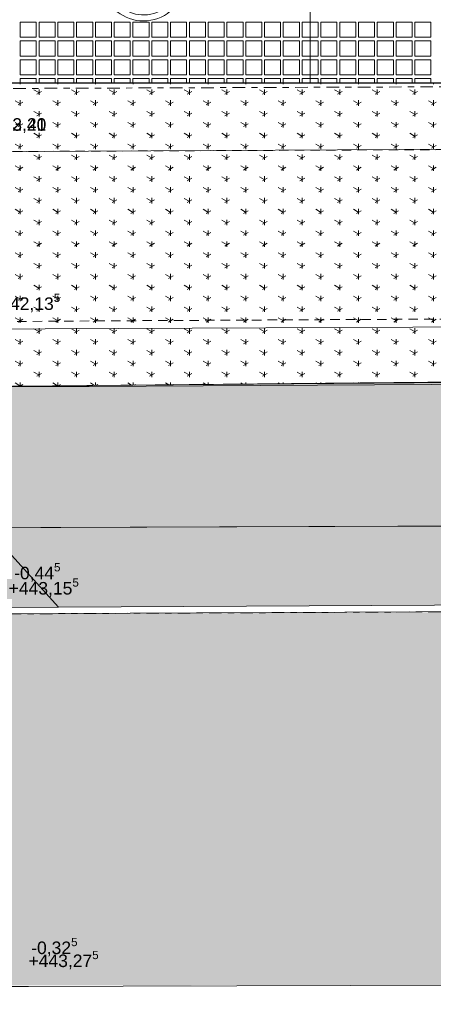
# Model space of a CAD drawing. Header units: metres. Extents: x -167 to 262, y -186 to 508.
# Tile 113 of 256: x 67.52 to 74.13, y 4.05 to 19.76. Entities that reach past the tile are written whole.
import ezdxf

# ---------------------------------------------------------------- set-up
doc = ezdxf.new("R2010")
doc.units = ezdxf.units.M
doc.header["$MEASUREMENT"] = 0
doc.linetypes.add('Raster', pattern=[0.4, 0.2, -0.1, 0, -0.1])
doc.linetypes.add('Strichlinie eng', pattern=[0.23, 0.15, -0.08])
for name, color, linetype in [('60 Auffüllung', 7, 'Continuous'), ('60 Grenzen', 7, 'Continuous'), ('60 Randstein', 7, 'Continuous'), ('60 Stellplätze', 7, 'Continuous'), ('60 Straße Hänle', 7, 'Continuous'), ('70 Kanal', 7, 'Continuous'), ('94 Genehmigungsplanung Bemaßung', 7, 'Continuous')]:
    doc.layers.add(name, color=color, linetype=linetype)
doc.styles.add('ERSTELLTER_STIL_1', font='arial.ttf')
doc.dimstyles.new('ERSTELLTER_STIL__2', dxfattribs={"dimtxt": 0.25, "dimasz": 0.19, "dimexe": 0.18, "dimexo": 0.1, "dimgap": 0, "dimtad": 1, "dimzin": 0, "dimdsep": 46, "dimtxsty": 'ERSTELLTER_STIL_1', "dimblk": 'ARROWHEAD_6', "dimblk1": 'ARROWHEAD_6', "dimblk2": 'ARROWHEAD_6', "dimcen": 0.09, "dimclrd": 7, "dimclre": 7, "dimclrt": 7, "dimazin": 0, "dimtfac": 1, "dimtdec": 4, "dimtmove": 0, "dimatfit": 3, "dimfxl": 1, "dimtolj": 1, "dimtzin": 0, "dimarcsym": 0})
pattern_1 = [(0, (27236.1321, 33357.27905), (0, 0.779422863), [0.04875, -0.40125]), (0, (27236.3571, 33357.66876), (0, 0.779422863), [0.04875, -0.40125]), (60, (27236.1321, 33357.27905), (-0.675, 0.389711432), [0.04875, -0.40125]), (60, (27236.5821, 33357.27905), (-0.675, 0.389711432), [0.04875, -0.40125]), (120, (27236.18084, 33357.27905), (0.675, 0.389711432), [0.04875, -0.40125]), (120, (27236.63084, 33357.27905), (0.675, 0.389711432), [0.04875, -0.40125]), (0, (27236.1321, 33357.35405), (0, 0.15), [0, -0.15, 0, -0.225]), (45, (27236.2071, 33357.35405), (-0.1060660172, 0.1060660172), [0, -0.1125, 0, -0.1875])]

# ---------------------------------------------------------------- blocks, each defined once
blk = doc.blocks.new('*X55', base_point=(27236.132, 33357.279))
at = {"layer": '60 Auffüllung', "color": 253, "linetype": 'Continuous', "lineweight": 18, "true_color": 0xb4b4b4}
for p, q in [((67.789, 19.721), (67.532, 19.721)), ((67.532, 19.721), (67.532, 19.479)), ((67.789, 19.479), (67.789, 19.721)), ((68.089, 19.721), (67.832, 19.721)), ((67.832, 19.721), (67.832, 19.479)), ((68.089, 19.479), (68.089, 19.721)), ((68.389, 19.721), (68.132, 19.721)), ((68.132, 19.721), (68.132, 19.479)), ((68.389, 19.479), (68.389, 19.721)), ((68.689, 19.721), (68.432, 19.721)), ((68.432, 19.721), (68.432, 19.479)), ((68.689, 19.479), (68.689, 19.721)), ((68.989, 19.721), (68.732, 19.721)), ((68.732, 19.721), (68.732, 19.479)), ((68.989, 19.479), (68.989, 19.721)), ((69.289, 19.721), (69.032, 19.721)), ((69.032, 19.721), (69.032, 19.479)), ((69.289, 19.479), (69.289, 19.721)), ((69.589, 19.721), (69.332, 19.721)), ((69.332, 19.721), (69.332, 19.479)), ((69.589, 19.479), (69.589, 19.721)), ((69.889, 19.721), (69.632, 19.721)), ((69.632, 19.721), (69.632, 19.479)), ((69.889, 19.479), (69.889, 19.721)), ((70.189, 19.721), (69.932, 19.721)), ((69.932, 19.721), (69.932, 19.479)), ((70.189, 19.479), (70.189, 19.721)), ((70.489, 19.721), (70.232, 19.721)), ((70.232, 19.721), (70.232, 19.479)), ((70.489, 19.479), (70.489, 19.721)), ((70.789, 19.721), (70.532, 19.721)), ((70.532, 19.721), (70.532, 19.479)), ((70.789, 19.479), (70.789, 19.721)), ((71.089, 19.721), (70.832, 19.721)), ((70.832, 19.721), (70.832, 19.479)), ((71.089, 19.479), (71.089, 19.721)), ((71.389, 19.721), (71.132, 19.721)), ((71.132, 19.721), (71.132, 19.479)), ((71.389, 19.479), (71.389, 19.721)), ((71.689, 19.721), (71.432, 19.721)), ((71.432, 19.721), (71.432, 19.479)), ((71.689, 19.479), (71.689, 19.721)), ((71.989, 19.721), (71.732, 19.721)), ((71.732, 19.721), (71.732, 19.479)), ((71.989, 19.479), (71.989, 19.721)), ((72.289, 19.721), (72.032, 19.721)), ((72.032, 19.721), (72.032, 19.479)), ((72.289, 19.479), (72.289, 19.721)), ((72.589, 19.721), (72.332, 19.721)), ((72.332, 19.721), (72.332, 19.479)), ((72.589, 19.479), (72.589, 19.721)), ((72.889, 19.721), (72.632, 19.721)), ((72.632, 19.721), (72.632, 19.479)), ((72.889, 19.479), (72.889, 19.721)), ((73.189, 19.721), (72.932, 19.721)), ((72.932, 19.721), (72.932, 19.479)), ((73.189, 19.479), (73.189, 19.721)), ((73.489, 19.721), (73.232, 19.721)), ((73.232, 19.721), (73.232, 19.479)), ((73.489, 19.479), (73.489, 19.721)), ((73.789, 19.721), (73.532, 19.721)), ((73.532, 19.721), (73.532, 19.479)), ((73.789, 19.479), (73.789, 19.721)), ((74.089, 19.721), (73.832, 19.721)), ((73.832, 19.721), (73.832, 19.479)), ((74.089, 19.479), (74.089, 19.721)), ((67.532, 19.479), (67.789, 19.479)), ((67.789, 19.421), (67.532, 19.421)), ((67.532, 19.421), (67.532, 19.179)), ((67.789, 19.179), (67.789, 19.421)), ((67.832, 19.479), (68.089, 19.479)), ((68.089, 19.421), (67.832, 19.421)), ((67.832, 19.421), (67.832, 19.179)), ((68.089, 19.179), (68.089, 19.421)), ((68.132, 19.479), (68.389, 19.479)), ((68.389, 19.421), (68.132, 19.421)), ((68.132, 19.421), (68.132, 19.179)), ((68.389, 19.179), (68.389, 19.421)), ((68.432, 19.479), (68.689, 19.479)), ((68.689, 19.421), (68.432, 19.421)), ((68.432, 19.421), (68.432, 19.179)), ((68.689, 19.179), (68.689, 19.421)), ((68.732, 19.479), (68.989, 19.479)), ((68.989, 19.421), (68.732, 19.421)), ((68.732, 19.421), (68.732, 19.179)), ((68.989, 19.179), (68.989, 19.421)), ((69.032, 19.479), (69.289, 19.479)), ((69.289, 19.421), (69.032, 19.421)), ((69.032, 19.421), (69.032, 19.179)), ((69.289, 19.179), (69.289, 19.421)), ((69.332, 19.479), (69.589, 19.479)), ((69.589, 19.421), (69.332, 19.421)), ((69.332, 19.421), (69.332, 19.179)), ((69.589, 19.179), (69.589, 19.421)), ((69.632, 19.479), (69.889, 19.479)), ((69.889, 19.421), (69.632, 19.421)), ((69.632, 19.421), (69.632, 19.179)), ((69.889, 19.179), (69.889, 19.421)), ((69.932, 19.479), (70.189, 19.479)), ((70.189, 19.421), (69.932, 19.421)), ((69.932, 19.421), (69.932, 19.179)), ((70.189, 19.179), (70.189, 19.421)), ((70.232, 19.479), (70.489, 19.479)), ((70.489, 19.421), (70.232, 19.421)), ((70.232, 19.421), (70.232, 19.179)), ((70.489, 19.179), (70.489, 19.421)), ((70.532, 19.479), (70.789, 19.479)), ((70.789, 19.421), (70.532, 19.421)), ((70.532, 19.421), (70.532, 19.179)), ((70.789, 19.179), (70.789, 19.421)), ((70.832, 19.479), (71.089, 19.479)), ((71.089, 19.421), (70.832, 19.421)), ((70.832, 19.421), (70.832, 19.179)), ((71.089, 19.179), (71.089, 19.421)), ((71.132, 19.479), (71.389, 19.479)), ((71.389, 19.421), (71.132, 19.421)), ((71.132, 19.421), (71.132, 19.179)), ((71.389, 19.179), (71.389, 19.421)), ((71.432, 19.479), (71.689, 19.479)), ((71.689, 19.421), (71.432, 19.421)), ((71.432, 19.421), (71.432, 19.179)), ((71.689, 19.179), (71.689, 19.421)), ((71.732, 19.479), (71.989, 19.479)), ((71.989, 19.421), (71.732, 19.421)), ((71.732, 19.421), (71.732, 19.179)), ((71.989, 19.179), (71.989, 19.421)), ((72.032, 19.479), (72.289, 19.479)), ((72.289, 19.421), (72.032, 19.421)), ((72.032, 19.421), (72.032, 19.179)), ((72.289, 19.179), (72.289, 19.421)), ((72.332, 19.479), (72.589, 19.479)), ((72.589, 19.421), (72.332, 19.421)), ((72.332, 19.421), (72.332, 19.179)), ((72.589, 19.179), (72.589, 19.421)), ((72.632, 19.479), (72.889, 19.479)), ((72.889, 19.421), (72.632, 19.421)), ((72.632, 19.421), (72.632, 19.179)), ((72.889, 19.179), (72.889, 19.421)), ((72.932, 19.479), (73.189, 19.479)), ((73.189, 19.421), (72.932, 19.421)), ((72.932, 19.421), (72.932, 19.179)), ((73.189, 19.179), (73.189, 19.421)), ((73.232, 19.479), (73.489, 19.479)), ((73.489, 19.421), (73.232, 19.421)), ((73.232, 19.421), (73.232, 19.179)), ((73.489, 19.179), (73.489, 19.421)), ((73.532, 19.479), (73.789, 19.479)), ((73.789, 19.421), (73.532, 19.421)), ((73.532, 19.421), (73.532, 19.179)), ((73.789, 19.179), (73.789, 19.421)), ((73.832, 19.479), (74.089, 19.479)), ((74.089, 19.421), (73.832, 19.421)), ((73.832, 19.421), (73.832, 19.179)), ((74.089, 19.179), (74.089, 19.421)), ((67.532, 19.179), (67.789, 19.179)), ((67.832, 19.179), (68.089, 19.179)), ((68.132, 19.179), (68.389, 19.179)), ((68.432, 19.179), (68.689, 19.179)), ((68.732, 19.179), (68.989, 19.179)), ((69.032, 19.179), (69.289, 19.179)), ((69.332, 19.179), (69.589, 19.179)), ((69.632, 19.179), (69.889, 19.179)), ((69.932, 19.179), (70.189, 19.179)), ((70.232, 19.179), (70.489, 19.179)), ((70.532, 19.179), (70.789, 19.179)), ((70.832, 19.179), (71.089, 19.179)), ((71.132, 19.179), (71.389, 19.179)), ((71.432, 19.179), (71.689, 19.179)), ((71.732, 19.179), (71.989, 19.179)), ((72.032, 19.179), (72.289, 19.179)), ((72.332, 19.179), (72.589, 19.179)), ((72.632, 19.179), (72.889, 19.179)), ((72.932, 19.179), (73.189, 19.179)), ((73.232, 19.179), (73.489, 19.179)), ((73.532, 19.179), (73.789, 19.179)), ((73.832, 19.179), (74.089, 19.179)), ((67.789, 19.121), (67.532, 19.121)), ((67.532, 19.121), (67.532, 18.879)), ((67.789, 18.879), (67.789, 19.121)), ((68.089, 19.121), (67.832, 19.121)), ((67.832, 19.121), (67.832, 18.879)), ((68.089, 18.879), (68.089, 19.121)), ((68.389, 19.121), (68.132, 19.121)), ((68.132, 19.121), (68.132, 18.879)), ((68.389, 18.879), (68.389, 19.121)), ((68.689, 19.121), (68.432, 19.121)), ((68.432, 19.121), (68.432, 18.879)), ((68.689, 18.879), (68.689, 19.121)), ((68.989, 19.121), (68.732, 19.121)), ((68.732, 19.121), (68.732, 18.879)), ((68.989, 18.879), (68.989, 19.121)), ((69.289, 19.121), (69.032, 19.121)), ((69.032, 19.121), (69.032, 18.879)), ((69.289, 18.879), (69.289, 19.121)), ((69.589, 19.121), (69.332, 19.121)), ((69.332, 19.121), (69.332, 18.879)), ((69.589, 18.879), (69.589, 19.121)), ((69.889, 19.121), (69.632, 19.121)), ((69.632, 19.121), (69.632, 18.879)), ((69.889, 18.879), (69.889, 19.121)), ((70.189, 19.121), (69.932, 19.121)), ((69.932, 19.121), (69.932, 18.879)), ((70.189, 18.879), (70.189, 19.121)), ((70.489, 19.121), (70.232, 19.121)), ((70.232, 19.121), (70.232, 18.879)), ((70.489, 18.879), (70.489, 19.121)), ((70.789, 19.121), (70.532, 19.121)), ((70.532, 19.121), (70.532, 18.879)), ((70.789, 18.879), (70.789, 19.121)), ((71.089, 19.121), (70.832, 19.121)), ((70.832, 19.121), (70.832, 18.879)), ((71.089, 18.879), (71.089, 19.121)), ((71.389, 19.121), (71.132, 19.121)), ((71.132, 19.121), (71.132, 18.879)), ((71.389, 18.879), (71.389, 19.121)), ((71.689, 19.121), (71.432, 19.121)), ((71.432, 19.121), (71.432, 18.879)), ((71.689, 18.879), (71.689, 19.121)), ((71.989, 19.121), (71.732, 19.121)), ((71.732, 19.121), (71.732, 18.879)), ((71.989, 18.879), (71.989, 19.121)), ((72.289, 19.121), (72.032, 19.121)), ((72.032, 19.121), (72.032, 18.879)), ((72.289, 18.879), (72.289, 19.121)), ((72.589, 19.121), (72.332, 19.121)), ((72.332, 19.121), (72.332, 18.879)), ((72.589, 18.879), (72.589, 19.121)), ((72.889, 19.121), (72.632, 19.121)), ((72.632, 19.121), (72.632, 18.879)), ((72.889, 18.879), (72.889, 19.121)), ((73.189, 19.121), (72.932, 19.121)), ((72.932, 19.121), (72.932, 18.879)), ((73.189, 18.879), (73.189, 19.121)), ((73.489, 19.121), (73.232, 19.121)), ((73.232, 19.121), (73.232, 18.879)), ((73.489, 18.879), (73.489, 19.121)), ((73.789, 19.121), (73.532, 19.121)), ((73.532, 19.121), (73.532, 18.879)), ((73.789, 18.879), (73.789, 19.121)), ((74.089, 19.121), (73.832, 19.121)), ((73.832, 19.121), (73.832, 18.879)), ((74.089, 18.879), (74.089, 19.121)), ((67.532, 18.879), (67.789, 18.879)), ((67.832, 18.879), (68.089, 18.879)), ((68.132, 18.879), (68.389, 18.879)), ((68.432, 18.879), (68.689, 18.879)), ((68.732, 18.879), (68.989, 18.879)), ((69.032, 18.879), (69.289, 18.879)), ((69.332, 18.879), (69.589, 18.879)), ((69.632, 18.879), (69.889, 18.879)), ((69.932, 18.879), (70.189, 18.879)), ((70.232, 18.879), (70.489, 18.879)), ((70.532, 18.879), (70.789, 18.879)), ((70.832, 18.879), (71.089, 18.879)), ((71.132, 18.879), (71.389, 18.879)), ((71.432, 18.879), (71.689, 18.879)), ((71.732, 18.879), (71.989, 18.879)), ((72.032, 18.879), (72.289, 18.879)), ((72.332, 18.879), (72.589, 18.879)), ((72.632, 18.879), (72.889, 18.879)), ((72.932, 18.879), (73.189, 18.879)), ((73.232, 18.879), (73.489, 18.879)), ((73.532, 18.879), (73.789, 18.879)), ((73.832, 18.879), (74.089, 18.879)), ((67.789, 18.821), (67.532, 18.821)), ((67.532, 18.821), (67.532, 18.749)), ((67.789, 18.749), (67.789, 18.821)), ((68.089, 18.821), (67.832, 18.821)), ((67.832, 18.821), (67.832, 18.749)), ((68.089, 18.749), (68.089, 18.821)), ((68.389, 18.821), (68.132, 18.821)), ((68.132, 18.821), (68.132, 18.749)), ((68.389, 18.749), (68.389, 18.821)), ((68.689, 18.821), (68.432, 18.821)), ((68.432, 18.821), (68.432, 18.749)), ((68.689, 18.749), (68.689, 18.821)), ((68.989, 18.821), (68.732, 18.821)), ((68.732, 18.821), (68.732, 18.749)), ((68.989, 18.749), (68.989, 18.821)), ((69.289, 18.821), (69.032, 18.821)), ((69.032, 18.821), (69.032, 18.749)), ((69.289, 18.749), (69.289, 18.821)), ((69.589, 18.821), (69.332, 18.821)), ((69.332, 18.821), (69.332, 18.749)), ((69.589, 18.749), (69.589, 18.821)), ((69.889, 18.821), (69.632, 18.821)), ((69.632, 18.821), (69.632, 18.749)), ((69.889, 18.749), (69.889, 18.821)), ((70.189, 18.821), (69.932, 18.821)), ((69.932, 18.821), (69.932, 18.749)), ((70.189, 18.749), (70.189, 18.821)), ((70.489, 18.821), (70.232, 18.821)), ((70.232, 18.821), (70.232, 18.749)), ((70.489, 18.749), (70.489, 18.821)), ((70.789, 18.821), (70.532, 18.821)), ((70.532, 18.821), (70.532, 18.749)), ((70.789, 18.749), (70.789, 18.821)), ((71.089, 18.821), (70.832, 18.821)), ((70.832, 18.821), (70.832, 18.749)), ((71.089, 18.749), (71.089, 18.821)), ((71.389, 18.821), (71.132, 18.821)), ((71.132, 18.821), (71.132, 18.749)), ((71.389, 18.749), (71.389, 18.821)), ((71.689, 18.821), (71.432, 18.821)), ((71.432, 18.821), (71.432, 18.749)), ((71.689, 18.749), (71.689, 18.821)), ((71.989, 18.821), (71.732, 18.821)), ((71.732, 18.821), (71.732, 18.749)), ((71.989, 18.749), (71.989, 18.821)), ((72.289, 18.821), (72.032, 18.821)), ((72.032, 18.821), (72.032, 18.749)), ((72.289, 18.749), (72.289, 18.821)), ((72.589, 18.821), (72.332, 18.821)), ((72.332, 18.821), (72.332, 18.749)), ((72.589, 18.749), (72.589, 18.821)), ((72.889, 18.821), (72.632, 18.821)), ((72.632, 18.821), (72.632, 18.749)), ((72.889, 18.749), (72.889, 18.821)), ((73.189, 18.821), (72.932, 18.821)), ((72.932, 18.821), (72.932, 18.749)), ((73.189, 18.749), (73.189, 18.821)), ((73.489, 18.821), (73.232, 18.821)), ((73.232, 18.821), (73.232, 18.749)), ((73.489, 18.749), (73.489, 18.821)), ((73.789, 18.821), (73.532, 18.821)), ((73.532, 18.821), (73.532, 18.749)), ((73.789, 18.749), (73.789, 18.821)), ((74.089, 18.821), (73.832, 18.821)), ((73.832, 18.821), (73.832, 18.749)), ((74.089, 18.749), (74.089, 18.821))]:
    blk.add_line(p, q, dxfattribs=at)
blk = doc.blocks.new('Parkplätze Linienzug 27')
at = {"layer": '60 Stellplätze', "color": 7, "linetype": 'Continuous', "lineweight": 13}
for p, q in [((8.855, 3.39), (8.911, 3.668)), ((9.046, 3.757), (8.938, 2.956)), ((8.354, 3.388), (8.855, 3.39)), ((8.354, 3.279), (8.354, 3.388)), ((8.832, 3.281), (8.354, 3.279)), ((8.792, 3.085), (8.832, 3.281)), ((9.089, 3.286), (9.075, 3.188)), ((8.045, 2.579), (8.169, 3.082)), ((8.169, 3.082), (8.792, 3.085)), ((8.258, 2.953), (8.091, 2.338)), ((8.938, 2.956), (8.258, 2.953)), ((7.774, 2.433), (7.822, 2.628)), ((7.822, 2.628), (8.045, 2.579)), ((8.19, 2.516), (8.283, 2.537)), ((8.091, 2.338), (7.774, 2.433))]:
    blk.add_line(p, q, dxfattribs=at)
at = {"layer": '60 Stellplätze', "color": 7, "linetype": 'Continuous', "lineweight": 13, "flags": 128}
blk.add_lwpolyline([(10.5, 0), (10.5, 5.5), (7, 5.5), (7, 0)], close=True, dxfattribs=at)
at = {"layer": '60 Stellplätze', "color": 7, "linetype": 'Continuous', "lineweight": 13}
for centre, radius, start, end in [((8.886, 3.862), 0.191, 326.5723, 277.3675), ((8.842, 2.664), 0.669, 192.7923, 68.4146), ((8.842, 2.664), 0.573, 192.7923, 66.0275)]:
    blk.add_arc(centre, radius, start, end, dxfattribs=at)
blk = doc.blocks.new('Standard-Rastermarker_141')
at = {"layer": '60 Grenzen', "color": 7, "linetype": 'Raster', "lineweight": 13}
blk.add_line((1, 0), (146.942, 0), dxfattribs=at)
blk = doc.blocks.new('Standard-Rastermarker_144')
at = {"layer": '60 Grenzen', "color": 7, "linetype": 'Raster', "lineweight": 13}
for q in [(0, 0), (18.948, 0)]:
    blk.add_line((1, 0), q, dxfattribs=at)
blk = doc.blocks.new('*D539', base_point=(27236.132, 33357.279))
at = {"layer": '94 Genehmigungsplanung Bemaßung', "color": 7, "linetype": 'Continuous', "lineweight": 13}
for p, q in [((78.312, 22.349), (78.512, 22.149)), ((78.599, 22.249), (78.224, 22.249)), ((78.412, 18.749), (78.412, 22.249)), ((78.599, 18.749), (78.224, 18.749)), ((78.312, 18.849), (78.512, 18.649)), ((78.412, 18.599), (78.412, 18.749))]:
    blk.add_line(p, q, dxfattribs=at)
at = {"layer": '94 Genehmigungsplanung Bemaßung', "color": 7, "lineweight": 13, "insert": (78.362, 20.165), "char_height": 0.25, "attachment_point": 7, "rotation": 90, "style": 'ERSTELLTER_STIL_1'}
blk.add_mtext('\\A1;{\\pql;\\fArial|b0|i0|c0|p0;\\W1.000000;3,50}', dxfattribs=at)
blk = doc.blocks.new('ARROWHEAD_6')
at = {"color": 0, "linetype": 'Continuous', "lineweight": 0}
for p, q in [((0, 0), (-1, 0)), ((-0.5, -0.5), (0.5, 0.5))]:
    blk.add_line(p, q, dxfattribs=at)

msp = doc.modelspace()

# ---------------------------------------------------------------- hatches: boundary and pattern name
at = {"linetype": 'Continuous', "lineweight": 18}
msp.add_hatch(color=255, dxfattribs=at).paths.add_polyline_path([(1.566, 4.049), (1.9, 10.618), (12.926, 10.242, 0.005342), (25.31, 10.162), (55.573, 10.262), (69.016, 10.286), (94.155, 10.366), (156.733, 10.348), (157.551, 4.46), (25.529, 4.3)])
at = {"layer": '60 Auffüllung', "linetype": 'Continuous', "lineweight": 18, "true_color": 0xefefef}
h = msp.add_hatch(dxfattribs=at)
h.set_pattern_fill('Erde_1_0001', style=0, pattern_type=2)
h.set_pattern_definition(pattern_1)
h.paths.add_polyline_path([(2.337, 24.859), (2.342, 13.496, 0.033836), (8.861, 14.091, 0.026308), (13.858, 15.162, -0.024635), (17.341, 16.277), (17.341, 24.626), (15.341, 24.626), (15.341, 30.489), (17.341, 30.489), (17.341, 44), (58.163, 44), (58.163, 45.749), (101.663, 45.749), (101.67, 49.008), (2.342, 49.008)])
h.paths.add_polyline_path([(9.598, 27.19), (4.651, 27.19), (4.651, 42.926), (4.651, 43.826), (9.598, 43.826), (9.598, 42.926)], flags=0)
h.paths.add_polyline_path([(14.462, 25.704, -0.414214), (13.862, 26.304, -0.414214), (14.462, 26.904, -0.414214), (15.062, 26.304, -0.414214)], flags=0)
at = {"layer": '60 Auffüllung', "linetype": 'Continuous', "lineweight": 0, "true_color": 0x2f2f2f}
h = msp.add_hatch(color=250, dxfattribs=at)
h.paths.add_polyline_path([(2.341, 13.498), (1.9, 10.618), (12.926, 10.242, -0.077405), (15.935, 12.537), (25.215, 11.53), (38.135, 11.492), (46.251, 11.468), (57.084, 11.582), (67.862, 11.657), (76.412, 11.688), (82.951, 11.707), (93.914, 11.551), (102.398, 11.43), (107.444, 11.358), (113.377, 14.803), (130.121, 14.506), (129.896, 18.904), (111.889, 18.834), (104.166, 14.308), (101.214, 14.273), (93.915, 14.184), (82.938, 14.051), (75.672, 13.991), (66.416, 13.899), (59.465, 13.899), (58.027, 13.901), (45.983, 13.918), (38.146, 13.722), (25.189, 13.399), (19.98, 13.915), (17.34, 13.725), (17.341, 16.277, 0.026085), (13.858, 15.162, -0.059875)])
h.paths.add_polyline_path([(2.345, 12.795, -0.414214), (2.945, 13.395, -0.414214), (3.545, 12.795, -0.434997), (2.902, 12.197, -0.393731)], flags=0)
h.paths.add_polyline_path([(3.916, 12.164, -0.414214), (4.516, 12.764, -0.414214), (5.116, 12.164, -0.414214), (4.516, 11.564, -0.414214)], flags=0)
at = {"layer": '60 Auffüllung', "linetype": 'Continuous', "lineweight": 18, "true_color": 0xefefef}
h = msp.add_hatch(dxfattribs=at)
h.set_pattern_fill('Gras_0001', style=0, pattern_type=2)
h.set_pattern_definition([(90, (27236.1321, 33357.27905), (-0.6, 0), [0.0866025, -0.259808]), (90, (27236.4321, 33357.45225), (-0.6, 0), [0.0866025, -0.259808]), (30, (27236.1321, 33357.27905), (-0.3, 0.519615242), [0.0866025, -0.259808]), (30, (27236.1321, 33357.62546), (-0.3, 0.519615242), [0.0866025, -0.259808]), (150, (27236.1321, 33357.27905), (0.3, 0.519615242), [0.0866025, -0.259808]), (150, (27236.1321, 33357.62546), (0.3, 0.519615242), [0.0866025, -0.259808])])
h.paths.add_polyline_path([(77.662, 18.749), (66.662, 18.75), (66.667, 13.901), (66.758, 13.907), (77.675, 13.998)])
h = msp.add_hatch(dxfattribs=at)
h.set_pattern_fill('Erde_1_0001', style=0, pattern_type=2)
h.set_pattern_definition(pattern_1)
h.paths.add_polyline_path([(12.994, 10.312), (14.729, 10.3), (25.31, 10.226), (39.151, 10.29), (46.235, 10.334), (57.56, 10.355), (68.142, 10.385), (76.149, 10.43), (85.978, 10.453), (86.988, 10.456), (90.255, 10.461), (103.531, 10.485), (110.29, 10.497), (113.26, 14.735), (107.444, 11.358), (100.447, 11.458), (93.914, 11.551), (82.951, 11.707), (76.412, 11.688), (65.427, 11.648), (59.599, 11.594), (46.251, 11.468), (37.979, 11.493), (25.215, 11.53), (15.935, 12.537, 0.077405)])
at = {"layer": '60 Auffüllung', "linetype": 'Continuous', "lineweight": 0, "true_color": 0x373737}
msp.add_hatch(color=250, dxfattribs=at).paths.add_polyline_path([(58.979, 11.595), (57.56, 10.355), (68.142, 10.385), (66.991, 11.651)])

# ---------------------------------------------------------------- linework, layer by layer
at = {"layer": '60 Auffüllung', "color": 8, "linetype": 'Continuous', "lineweight": 18, "flags": 128}
for points in [[(66.662, 35.999), (66.662, 18.749), (77.662, 18.749), (77.662, 35.999)], [(77.662, 18.749), (77.675, 13.998), (66.758, 13.907), (66.667, 13.901), (66.662, 18.75)], [(58.979, 11.595), (66.991, 11.651), (68.142, 10.385), (57.56, 10.355)]]:
    msp.add_lwpolyline(points, close=True, dxfattribs=at)
for points in [[(2.341, 13.498, 0.033836), (8.86, 14.094, 0.026308), (13.857, 15.164, -0.03493), (18.824, 16.643, -0.039795), (24.479, 17.293), (45.891, 17.607), (66.63, 17.652), (86.509, 17.758), (111.366, 17.867), (111.373, 14.967), (86.716, 14.91), (66.749, 14.82), (46.029, 14.74), (25.122, 14.337), (19.979, 13.918, 0.086004), (15.934, 12.54, 0.076037), (12.925, 10.245), (1.899, 10.621)], [(68.36, 13.912, -0.001579), (68.35, 13.912)]]:
    msp.add_lwpolyline(points, format="xyb", close=True, dxfattribs=at)
for points in [[(25.189, 13.399), (38.146, 13.722), (45.983, 13.918), (58.027, 13.901), (59.465, 13.899), (66.416, 13.899), (75.672, 13.991), (82.938, 14.051), (93.915, 14.184), (101.214, 14.273), (104.166, 14.308)], [(102.398, 11.43), (93.914, 11.551), (82.951, 11.707), (76.412, 11.688), (67.862, 11.657), (57.084, 11.582), (46.251, 11.468), (38.135, 11.492), (25.215, 11.53)]]:
    msp.add_lwpolyline(points, dxfattribs=at)
msp.add_lwpolyline([(107.444, 11.358), (100.447, 11.458), (93.914, 11.551), (82.951, 11.707), (76.412, 11.688), (65.427, 11.648), (59.599, 11.594), (46.251, 11.468), (37.979, 11.493), (25.215, 11.53), (15.935, 12.537, 0.077405), (12.994, 10.312), (14.729, 10.3), (25.31, 10.226), (39.151, 10.29), (46.235, 10.334), (57.56, 10.355), (68.142, 10.385), (76.149, 10.43), (85.978, 10.453), (86.988, 10.456), (90.255, 10.461), (103.531, 10.485)], format="xyb", dxfattribs=at)
at = {"layer": '60 Randstein', "color": 8, "linetype": 'Continuous', "lineweight": 18, "flags": 128}
msp.add_lwpolyline([(12.927, 10.243), (25.31, 10.162), (25.31, 10.162), (39.152, 10.22), (46.237, 10.249), (57.547, 10.264), (68.142, 10.282), (76.149, 10.32), (85.979, 10.366), (107.478, 10.361), (107.478, 10.356), (119.133, 10.35), (119.133, 10.513), (86.988, 10.456), (85.845, 10.453), (76.149, 10.43), (68.142, 10.385), (57.56, 10.355), (46.235, 10.334), (39.151, 10.29), (25.31, 10.226), (12.994, 10.312)], close=True, dxfattribs=at)
at = {"layer": '60 Straße Hänle', "color": 8, "linetype": 'Continuous', "lineweight": 18, "flags": 128}
msp.add_lwpolyline([(1.9, 10.618), (12.926, 10.242), (25.31, 10.162), (39.152, 10.22), (46.237, 10.249), (57.547, 10.264), (68.142, 10.282), (76.149, 10.32), (85.979, 10.366), (86.986, 10.371), (107.478, 10.356), (130.174, 10.345), (156.733, 10.348), (179.98, 10.554), (180.142, 4.629), (157.172, 4.457), (129.618, 4.381), (111.195, 4.455), (87.285, 4.389), (67.364, 4.333), (46.658, 4.275), (25.529, 4.3), (1.566, 4.049)], close=True, dxfattribs=at)
at = {"layer": '70 Kanal', "color": 2, "linetype": 'Strichlinie eng', "lineweight": 18, "true_color": 0xf5f500}
msp.add_line((66.666, 17.653), (108.047, 17.828), dxfattribs=at)
at = {"layer": '70 Kanal', "color": 1, "linetype": 'Continuous', "lineweight": 18, "true_color": 0xf50000}
for p, q in [((67.862, 11.657), (57.084, 11.582)), ((74.119, 11.68), (67.862, 11.657))]:
    msp.add_line(p, q, dxfattribs=at)
at = {"layer": '70 Kanal', "color": 2, "linetype": 'Strichlinie eng', "lineweight": 18, "true_color": 0xf5f500}
msp.add_arc((85.566, -2661.306), 2676.312, 89.623941, 91.298305, dxfattribs=at)
at = {"layer": '70 Kanal', "color": 1, "linetype": 'Continuous', "lineweight": 18, "true_color": 0xf50000}
for centre, radius, start, end in [((57.943, 2541.328), 2527.443, 269.725895, 271.047923), ((74.128, -1712.199), 1723.879, 88.892612, 90.000309)]:
    msp.add_arc(centre, radius, start, end, dxfattribs=at)
at = {"layer": '94 Genehmigungsplanung Bemaßung', "color": 7, "linetype": 'Continuous', "lineweight": 13}
msp.add_line((67.064, 4.333), (67.664, 4.333), dxfattribs=at)
msp.add_line((67.064, 4.333), (67.664, 4.333), dxfattribs=at)

# ---------------------------------------------------------------- block references
at = {"layer": '60 Auffüllung', "color": 8, "lineweight": 18}
msp.add_blockref('*X55', (27236.132, 33357.279), dxfattribs=at)
at = {"layer": '60 Grenzen', "color": 7, "linetype": 'Continuous', "lineweight": 18}
for name, p, rotation in [('Standard-Rastermarker_141', (23.922, 18.494), 0.2212804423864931), ('Standard-Rastermarker_144', (67.047, 10.277), 0.2696510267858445)]:
    msp.add_blockref(name, p, dxfattribs=dict(at, rotation=rotation))
at = {"layer": '60 Stellplätze', "color": 7, "linetype": 'Continuous', "lineweight": 13, "xscale": -0.9999999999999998, "rotation": 90.0054744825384}
for p in [(72.162, 29.25), (77.662, 29.25)]:
    msp.add_blockref('Parkplätze Linienzug 27', p, dxfattribs=at)

# ---------------------------------------------------------------- texts
at = {"layer": '94 Genehmigungsplanung Bemaßung', "color": 7, "lineweight": 13, "char_height": 0.2, "attachment_point": 7, "style": 'ERSTELLTER_STIL_1'}
for s, insert in [('\\A1;{\\pql;\\fArial|b0|i0|c0|p0;\\W1.000000;+442,21}', (66.931, 17.95)), ('\\A1;{\\pql;\\fArial|b0|i0|c0|p0;\\W1.000000;+443,40}', (66.931, 17.95)), ('\\A1;{\\pql;\\fArial|b0|i0|c0|p0;\\W1.000000;+442,13\\fArial|b0|i0|c0|p0;\\W1.000000;\\A1{\\H.66x;\\S5^  ;}}', (67.05, 15.07)), ('\\A1;{\\pql;\\fArial|b0|i0|c0|p0;\\W1.000000;-0,44\\fArial|b0|i0|c0|p0;\\W1.000000;\\A1{\\H.66x;\\S5^  ;}}', (67.435, 10.772)), ('\\A1;{\\pql;\\fArial|b0|i0|c0|p0;\\W1.000000;+443,15\\fArial|b0|i0|c0|p0;\\W1.000000;\\A1{\\H.66x;\\S5^  ;}}', (67.347, 10.529)), ('\\A1;{\\pql;\\fArial|b0|i0|c0|p0;\\W1.000000;-0,32\\fArial|b0|i0|c0|p0;\\W1.000000;\\A1{\\H.66x;\\S5^  ;}}', (67.707, 4.792)), ('\\A1;{\\pql;\\fArial|b0|i0|c0|p0;\\W1.000000;+443,27\\fArial|b0|i0|c0|p0;\\W1.000000;\\A1{\\H.66x;\\S5^  ;}}', (67.664, 4.585))]:
    msp.add_mtext(s, dxfattribs=dict(at, insert=insert))

# ---------------------------------------------------------------- dimensions: what is measured, and where the dimension line sits
at = {"layer": '94 Genehmigungsplanung Bemaßung', "color": 7, "linetype": 'Continuous', "lineweight": 13}
dim = msp.add_linear_dim(base=(78.412, 22.249), p1=(66.663, 18.749), p2=(72.162, 22.249), angle=90, dimstyle='ERSTELLTER_STIL__2', dxfattribs=at)
dim.commit()
dim.dimension.update_dxf_attribs({"geometry": '*D539', "text_midpoint": (78.237, 20.489), "dimtype": 160, "text_rotation": 90})

doc.saveas('drawing.dxf')
